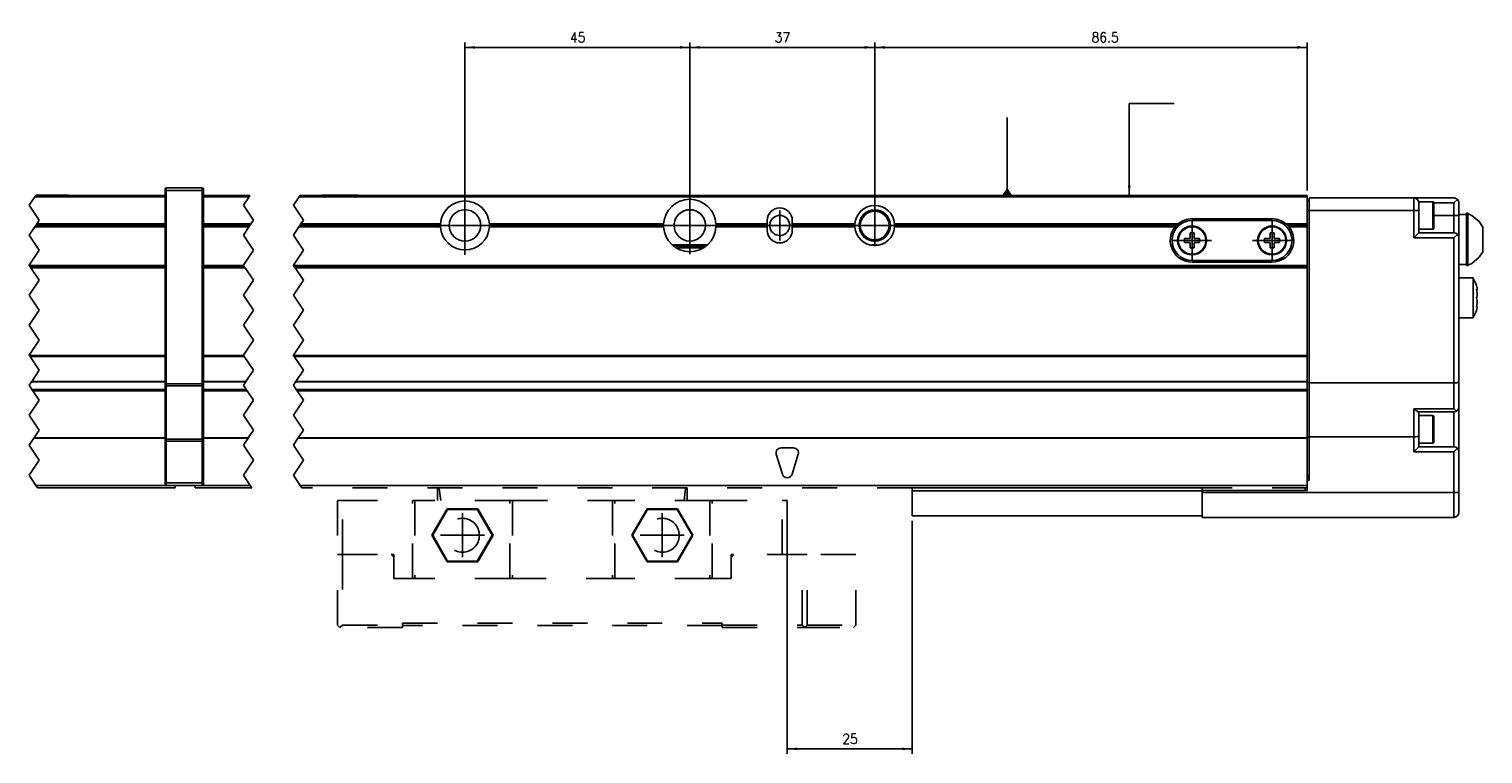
# Model space of a CAD drawing. Header units: inches. Extents: x -381 to 15045, y -418 to 176.
# Tile 11 of 34: x 124 to 415, y -197 to -52. Entities that reach past the tile are written whole.
import ezdxf

# ---------------------------------------------------------------- set-up
doc = ezdxf.new("R2010")
doc.units = ezdxf.units.IN
doc.linetypes.add('DASHED', pattern=[15, 7, -8])
doc.linetypes.add('DOT_CENTER', pattern=[14, 12, -1, 0, -1])
doc.layers.add('1', color=7, linetype='Continuous')
doc.styles.add('CONVERTER_12', font='txt.shx', dxfattribs={"width": 0.9})
doc.dimstyles.new('ME10_DIM_24', dxfattribs={"dimtxt": 2, "dimasz": 2, "dimexe": 1, "dimexo": 1, "dimgap": 1, "dimtad": 1, "dimdsep": 46, "dimtxsty": 'CONVERTER_12', "dimsah": 1, "dimcen": 0.09, "dimclrd": 2, "dimclre": 2, "dimclrt": 2, "dimadec": 0, "dimazin": 0, "dimtfac": 1, "dimtdec": 4, "dimtix": 1, "dimtmove": 0, "dimatfit": 3, "dimfxl": 1, "dimtolj": 1, "dimtzin": 0, "dimarcsym": 0})
doc.dimstyles.new('ME10_DIM_25', dxfattribs={"dimtxt": 2, "dimasz": 2, "dimexe": 1, "dimexo": 1, "dimgap": 1, "dimtad": 1, "dimdsep": 46, "dimtxsty": 'CONVERTER_12', "dimsah": 1, "dimcen": 0.09, "dimclrd": 2, "dimclre": 2, "dimclrt": 2, "dimadec": 0, "dimazin": 0, "dimtfac": 1, "dimtdec": 4, "dimtix": 1, "dimtmove": 0, "dimatfit": 3, "dimfxl": 1, "dimtolj": 1, "dimtzin": 0, "dimarcsym": 0})
doc.dimstyles.new('ME10_DIM_26', dxfattribs={"dimtxt": 2, "dimasz": 2, "dimexe": 1, "dimexo": 1, "dimgap": 1, "dimtad": 1, "dimdsep": 46, "dimtxsty": 'CONVERTER_12', "dimsah": 1, "dimcen": 0.09, "dimclrd": 2, "dimclre": 2, "dimclrt": 2, "dimadec": 0, "dimazin": 0, "dimtfac": 1, "dimtdec": 4, "dimtix": 1, "dimtmove": 0, "dimatfit": 3, "dimfxl": 1, "dimtolj": 1, "dimtzin": 0, "dimarcsym": 0})
doc.dimstyles.new('ME10_DIM_44', dxfattribs={"dimtxt": 2, "dimasz": 2, "dimexe": 1, "dimexo": 1, "dimgap": 1, "dimtad": 1, "dimdsep": 46, "dimtxsty": 'CONVERTER_12', "dimsah": 1, "dimcen": 0.09, "dimclrd": 2, "dimclre": 2, "dimclrt": 2, "dimadec": 0, "dimazin": 0, "dimtfac": 1, "dimtdec": 4, "dimtix": 1, "dimtmove": 0, "dimatfit": 3, "dimfxl": 1, "dimtolj": 1, "dimtzin": 0, "dimarcsym": 0})
doc.dimstyles.get("Standard").update_dxf_attribs({"dimtxt": 0.18, "dimasz": 0.18, "dimexe": 0.18, "dimexo": 0.0625, "dimgap": 0.09, "dimtad": 0, "dimtih": 1, "dimtoh": 1, "dimdec": 4, "dimzin": 0, "dimdsep": 46, "dimtxsty": 'Standard', "dimcen": 0.09, "dimadec": 0, "dimazin": 0, "dimtfac": 1, "dimtdec": 4, "dimtofl": 0, "dimtmove": 0, "dimatfit": 3, "dimfxl": 1, "dimtolj": 1, "dimtzin": 0, "dimarcsym": 0})

# ---------------------------------------------------------------- blocks, each defined once
blk = doc.blocks.new('CABEZA_2__10', base_point=(185.96, -171.97))
at = {"color": 2, "linetype": 'DASHED'}
for p, q in [((205.96, -144.67), (205.96, -144.03)), ((205.96, -146.53), (205.96, -144.67)), ((205.99, -144.03), (205.97, -144.03)), ((206.14, -144.04), (205.99, -144.03)), ((206.16, -144.03), (206.14, -144.04)), ((206.21, -144.03), (206.16, -144.03)), ((206.37, -144.67), (206.29, -144.03)), ((206.61, -146.53), (206.37, -144.67)), ((255.32, -146.53), (255.56, -144.67)), ((255.56, -144.67), (255.64, -144.03)), ((255.77, -144.03), (255.72, -144.03)), ((255.79, -144.04), (255.77, -144.03)), ((255.94, -144.03), (255.79, -144.04)), ((255.95, -144.03), (255.94, -144.03)), ((255.96, -144.67), (255.96, -144.03)), ((255.96, -146.53), (255.96, -144.67)), ((185.96, -146.53), (185.96, -157.37)), ((186.96, -146.53), (185.96, -146.53)), ((186.96, -146.53), (200.96, -146.53)), ((186.96, -157.37), (186.96, -146.53)), ((200.96, -162.17), (200.96, -146.53)), ((201.46, -146.53), (200.96, -146.53)), ((201.46, -146.53), (201.46, -162.17)), ((220.46, -146.53), (201.46, -146.53)), ((207.9, -148.22), (204.84, -153.52)), ((214.03, -148.22), (207.9, -148.22)), ((207.99, -148.37), (207.9, -148.22)), ((213.94, -148.37), (214.03, -148.22)), ((217.09, -153.52), (214.03, -148.22)), ((220.46, -162.17), (220.46, -146.53)), ((220.96, -146.53), (220.46, -146.53)), ((220.96, -146.53), (220.96, -162.17)), ((220.96, -146.53), (240.96, -146.53)), ((240.96, -146.53), (240.96, -162.17)), ((240.96, -146.53), (241.46, -146.53)), ((241.46, -162.17), (241.46, -146.53)), ((260.46, -146.53), (241.46, -146.53)), ((247.9, -148.22), (244.84, -153.52)), ((247.99, -148.37), (247.9, -148.22)), ((254.03, -148.22), (247.9, -148.22)), ((253.94, -148.37), (254.03, -148.22)), ((257.09, -153.52), (254.03, -148.22)), ((260.46, -146.53), (260.46, -162.17)), ((260.96, -146.53), (260.46, -146.53)), ((260.96, -162.17), (260.96, -146.53)), ((260.96, -146.53), (274.96, -146.53)), ((274.96, -157.37), (274.96, -146.53)), ((274.96, -146.53), (275.96, -146.53)), ((275.96, -146.53), (275.96, -157.37)), ((207.99, -148.37), (205.02, -153.52)), ((213.94, -148.37), (207.99, -148.37)), ((216.91, -153.52), (213.94, -148.37)), ((247.99, -148.37), (245.02, -153.52)), ((253.94, -148.37), (247.99, -148.37)), ((256.91, -153.52), (253.94, -148.37)), ((205.02, -153.52), (204.84, -153.52)), ((207.9, -158.83), (204.84, -153.52)), ((207.99, -158.67), (205.02, -153.52)), ((216.91, -153.52), (213.94, -158.67)), ((217.09, -153.52), (214.03, -158.83)), ((216.91, -153.52), (217.09, -153.52)), ((245.02, -153.52), (244.84, -153.52)), ((244.84, -153.52), (247.9, -158.83)), ((245.02, -153.52), (247.99, -158.67)), ((253.94, -158.67), (256.91, -153.52)), ((254.03, -158.83), (257.09, -153.52)), ((256.91, -153.52), (257.09, -153.52)), ((185.96, -171.47), (185.96, -157.37)), ((185.96, -157.37), (186.96, -157.37)), ((186.96, -157.37), (186.96, -171.47)), ((186.96, -157.37), (196.71, -157.37)), ((197.21, -157.87), (196.71, -157.37)), ((197.21, -157.37), (196.71, -157.37)), ((197.21, -162.17), (197.21, -157.37)), ((197.21, -157.87), (197.21, -162.17)), ((207.9, -158.83), (207.99, -158.67)), ((214.03, -158.83), (207.9, -158.83)), ((213.94, -158.67), (207.99, -158.67)), ((214.03, -158.83), (213.94, -158.67)), ((247.99, -158.67), (247.9, -158.83)), ((247.9, -158.83), (254.03, -158.83)), ((247.99, -158.67), (253.94, -158.67)), ((253.94, -158.67), (254.03, -158.83)), ((265.21, -157.37), (264.71, -157.87)), ((265.21, -157.37), (264.71, -157.37)), ((264.71, -157.37), (264.71, -157.87)), ((264.71, -157.87), (264.71, -162.17)), ((278.96, -157.37), (265.21, -157.37)), ((278.96, -171.47), (278.96, -157.37)), ((278.96, -157.37), (279.96, -157.37)), ((279.96, -171.47), (279.96, -157.37)), ((289.71, -157.37), (279.96, -157.37)), ((289.71, -171.47), (289.71, -157.37)), ((197.21, -162.17), (201.21, -162.17)), ((201.46, -162.17), (201.21, -162.17)), ((220.46, -162.17), (201.46, -162.17)), ((220.71, -162.17), (220.46, -162.17)), ((220.71, -162.17), (241.21, -162.17)), ((241.46, -162.17), (241.21, -162.17)), ((260.46, -162.17), (241.46, -162.17)), ((260.71, -162.17), (260.46, -162.17)), ((260.71, -162.17), (264.71, -162.17)), ((185.96, -171.47), (186.46, -171.97)), ((186.46, -171.97), (186.96, -171.47)), ((186.96, -171.47), (198.96, -171.47)), ((198.96, -171.47), (198.96, -171.07)), ((198.96, -171.07), (262.96, -171.07)), ((198.96, -171.97), (198.96, -171.47)), ((262.96, -171.57), (198.96, -171.57)), ((262.96, -171.07), (262.96, -171.47)), ((262.96, -171.47), (278.96, -171.47)), ((262.96, -171.47), (262.96, -171.97)), ((278.96, -171.47), (279.46, -171.97)), ((279.96, -171.47), (279.46, -171.97)), ((279.96, -171.47), (289.71, -171.47)), ((289.71, -171.47), (289.21, -171.97)), ((198.96, -171.97), (186.46, -171.97)), ((262.96, -171.97), (279.46, -171.97)), ((279.46, -171.97), (289.21, -171.97))]:
    blk.add_line(p, q, dxfattribs=at)
for centre in [(210.96, -153.52), (250.96, -153.52)]:
    blk.add_circle(centre, 3.4, dxfattribs=at)
at = {"layer": '1', "color": 2, "linetype": 'DOT_CENTER'}
for p, q in [((210.96, -149.12), (210.96, -157.92)), ((250.96, -149.12), (250.96, -157.92)), ((215.36, -153.52), (206.56, -153.52)), ((255.36, -153.52), (246.56, -153.52))]:
    blk.add_line(p, q, dxfattribs=at)
blk = doc.blocks.new('Modulos_intermedio__FL-14__4_2_2_2__12', base_point=(124.25, -144.03))
at = {"color": 7, "linetype": 'Continuous'}
for p, q in [((151.46, -84.28), (151.47, -84.21)), ((151.46, -84.28), (151.46, -84.53)), ((151.47, -84.21), (151.48, -84.18)), ((151.48, -84.18), (151.5, -84.14)), ((151.5, -84.14), (151.54, -84.1)), ((151.54, -84.1), (151.58, -84.07)), ((151.58, -84.07), (151.62, -84.04)), ((151.62, -84.04), (151.64, -84.04)), ((151.64, -84.04), (151.71, -84.03)), ((151.71, -84.03), (158.91, -84.03)), ((151.71, -84.03), (151.71, -84.53)), ((158.91, -84.03), (158.91, -84.53)), ((158.98, -84.04), (158.91, -84.03)), ((159.01, -84.04), (158.98, -84.04)), ((159.05, -84.07), (159.01, -84.04)), ((159.09, -84.1), (159.05, -84.07)), ((159.12, -84.14), (159.09, -84.1)), ((159.15, -84.18), (159.12, -84.14)), ((159.15, -84.21), (159.15, -84.18)), ((159.16, -84.28), (159.15, -84.21)), ((159.16, -84.28), (159.16, -84.53)), ((125.4, -85.78), (151.46, -85.78)), ((125.57, -85.53), (151.46, -85.53)), ((125.6, -85.48), (128.46, -85.48)), ((128.46, -85.48), (132.16, -85.48)), ((132.21, -85.53), (132.16, -85.48)), ((151.46, -84.53), (151.71, -84.53)), ((151.46, -84.53), (151.46, -123.21)), ((158.91, -84.53), (151.71, -84.53)), ((151.71, -84.53), (151.71, -123.21)), ((159.16, -84.53), (158.91, -84.53)), ((158.91, -84.53), (158.91, -123.21)), ((159.16, -84.53), (159.16, -123.21)), ((151.46, -91.83), (125.37, -91.83)), ((151.46, -91.53), (125.57, -91.53)), ((151.46, -91.23), (125.77, -91.23)), ((124.27, -99.53), (151.46, -99.53)), ((124.44, -99.78), (151.46, -99.78)), ((151.46, -100.03), (124.6, -100.03)), ((124.27, -117.53), (151.46, -117.53)), ((124.44, -117.78), (151.46, -117.78)), ((124.71, -122.82), (151.46, -122.82)), ((124.77, -122.73), (151.46, -122.73)), ((124.83, -124.37), (151.46, -124.37)), ((124.94, -124.53), (151.46, -124.53)), ((125.02, -124.65), (151.46, -124.65)), ((151.46, -123.21), (151.46, -123.52)), ((151.46, -123.21), (151.71, -123.21)), ((151.46, -123.52), (151.47, -123.54)), ((151.46, -123.52), (151.46, -134.19)), ((151.47, -123.54), (151.5, -123.57)), ((151.5, -123.57), (151.54, -123.59)), ((151.54, -123.59), (151.58, -123.6)), ((151.58, -123.6), (151.62, -123.61)), ((151.62, -123.61), (151.64, -123.61)), ((151.64, -123.61), (151.71, -123.62)), ((151.71, -123.21), (151.71, -123.62)), ((151.71, -123.21), (158.91, -123.21)), ((151.71, -123.62), (151.71, -134.3)), ((151.71, -123.62), (158.91, -123.62)), ((158.91, -123.21), (158.91, -123.62)), ((159.16, -123.21), (158.91, -123.21)), ((158.98, -123.61), (158.91, -123.62)), ((158.91, -123.62), (158.91, -134.3)), ((159.01, -123.61), (158.98, -123.61)), ((159.05, -123.6), (159.01, -123.61)), ((159.09, -123.59), (159.05, -123.6)), ((159.12, -123.57), (159.09, -123.59)), ((159.15, -123.54), (159.12, -123.57)), ((159.16, -123.52), (159.15, -123.54)), ((159.16, -123.21), (159.16, -123.52)), ((159.16, -123.52), (159.16, -134.19)), ((151.46, -134.11), (125.18, -134.11)), ((151.46, -134.02), (125.24, -134.02)), ((151.46, -134.19), (151.47, -134.22)), ((151.46, -134.19), (151.46, -134.71)), ((151.46, -134.71), (151.71, -134.71)), ((151.46, -134.71), (151.46, -143.03)), ((151.47, -134.22), (151.5, -134.25)), ((151.5, -134.25), (151.54, -134.27)), ((151.54, -134.27), (151.58, -134.28)), ((151.58, -134.28), (151.62, -134.29)), ((151.62, -134.29), (151.64, -134.29)), ((151.64, -134.29), (151.71, -134.3)), ((151.71, -134.3), (151.71, -134.71)), ((158.91, -134.3), (151.71, -134.3)), ((151.71, -134.71), (151.71, -143.03)), ((158.91, -134.71), (151.71, -134.71)), ((158.98, -134.29), (158.91, -134.3)), ((158.91, -134.3), (158.91, -134.71)), ((158.91, -134.71), (158.91, -143.03)), ((159.16, -134.71), (158.91, -134.71)), ((159.01, -134.29), (158.98, -134.29)), ((159.05, -134.28), (159.01, -134.29)), ((159.09, -134.27), (159.05, -134.28)), ((159.12, -134.25), (159.09, -134.27)), ((159.15, -134.22), (159.12, -134.25)), ((159.16, -134.19), (159.15, -134.22)), ((159.16, -134.19), (159.16, -134.71)), ((159.16, -134.71), (159.16, -143.03)), ((125.6, -143.53), (151.71, -143.53)), ((125.94, -144.03), (153.46, -144.03)), ((151.46, -143.03), (151.46, -143.28)), ((151.46, -143.03), (151.71, -143.03)), ((151.46, -143.28), (151.47, -143.34)), ((151.47, -143.34), (151.48, -143.37)), ((151.48, -143.37), (151.5, -143.41)), ((151.5, -143.41), (151.54, -143.45)), ((151.54, -143.45), (151.58, -143.49)), ((151.58, -143.49), (151.62, -143.51)), ((151.62, -143.51), (151.64, -143.52)), ((151.64, -143.52), (151.71, -143.53)), ((151.71, -143.03), (151.71, -143.53)), ((151.71, -143.03), (158.91, -143.03)), ((151.71, -143.53), (158.91, -143.53)), ((153.46, -143.53), (153.46, -144.03)), ((159.16, -143.03), (158.91, -143.03)), ((158.91, -143.03), (158.91, -143.53)), ((158.98, -143.52), (158.91, -143.53)), ((159.01, -143.51), (158.98, -143.52)), ((159.05, -143.49), (159.01, -143.51)), ((159.09, -143.45), (159.05, -143.49)), ((159.12, -143.41), (159.09, -143.45)), ((159.15, -143.37), (159.12, -143.41)), ((159.16, -143.28), (159.15, -143.34)), ((159.15, -143.34), (159.15, -143.37)), ((159.16, -143.03), (159.16, -143.28))]:
    blk.add_line(p, q, dxfattribs=at)
at = {"color": 2, "linetype": 'DOT_CENTER'}
for p, q in [((125.4, -85.78), (124.25, -87.5)), ((125.57, -85.53), (125.4, -85.78)), ((125.57, -85.53), (125.6, -85.48)), ((124.25, -87.5), (126.25, -90.5)), ((125.37, -91.83), (124.25, -93.5)), ((125.37, -91.83), (125.57, -91.53)), ((125.57, -91.53), (125.77, -91.23)), ((126.25, -90.5), (125.77, -91.23)), ((124.25, -93.5), (126.25, -96.5)), ((126.25, -96.5), (124.25, -99.5)), ((124.25, -99.5), (124.27, -99.53)), ((124.27, -99.53), (124.44, -99.78)), ((124.6, -100.03), (124.44, -99.78)), ((124.6, -100.03), (126.25, -102.5)), ((126.25, -102.5), (124.25, -105.5)), ((124.25, -105.5), (126.25, -108.5)), ((126.25, -108.5), (124.25, -111.5)), ((124.25, -111.5), (126.25, -114.5)), ((126.25, -114.5), (124.25, -117.5)), ((124.25, -117.5), (124.27, -117.53)), ((124.27, -117.53), (124.44, -117.78)), ((124.44, -117.78), (126.25, -120.5)), ((126.25, -120.5), (124.77, -122.73)), ((124.71, -122.82), (124.25, -123.5)), ((124.25, -123.5), (124.83, -124.37)), ((124.77, -122.73), (124.71, -122.82)), ((124.83, -124.37), (124.94, -124.53)), ((124.96, -124.56), (124.94, -124.53)), ((125.02, -124.65), (124.96, -124.56)), ((125.02, -124.65), (126.25, -126.5)), ((126.25, -126.5), (124.25, -129.5)), ((124.25, -129.5), (126.25, -132.5)), ((126.25, -132.5), (125.24, -134.02)), ((125.18, -134.11), (124.25, -135.5)), ((124.25, -135.5), (126.25, -138.5)), ((125.18, -134.11), (125.24, -134.02)), ((126.25, -138.5), (124.25, -141.5)), ((124.25, -141.5), (125.6, -143.53)), ((125.6, -143.53), (125.94, -144.03))]:
    blk.add_line(p, q, dxfattribs=at)
blk = doc.blocks.new('Modulo_der__14-ET___13', base_point=(157.46, -149.93))
at = {"color": 7, "linetype": 'Continuous'}
for p, q in [((159.16, -85.53), (168.45, -85.53)), ((159.16, -85.78), (168.29, -85.78)), ((178.29, -85.78), (379.96, -85.78)), ((178.45, -85.53), (379.96, -85.53)), ((182.71, -85.53), (182.76, -85.48)), ((182.76, -85.48), (190.16, -85.48)), ((190.21, -85.53), (190.16, -85.48)), ((379.96, -85.53), (379.96, -85.78)), ((379.96, -91.23), (379.96, -85.78)), ((379.96, -86.53), (380.36, -86.53)), ((380.36, -88.53), (380.36, -86.03)), ((380.36, -86.03), (401.36, -86.03)), ((401.36, -88.53), (401.36, -86.03)), ((401.36, -86.03), (409.36, -86.03)), ((402.36, -86.78), (405.16, -86.78)), ((402.36, -86.78), (402.36, -87.03)), ((402.36, -88.53), (402.36, -87.03)), ((405.16, -86.78), (405.23, -86.79)), ((405.16, -86.78), (405.16, -88.48)), ((405.23, -86.79), (405.34, -86.88)), ((405.34, -86.88), (405.36, -87.17)), ((405.35, -87.03), (409.36, -87.03)), ((405.36, -87.17), (405.36, -92.08)), ((409.57, -86.05), (409.36, -86.03)), ((409.36, -87.03), (410.07, -86.32)), ((409.36, -87.03), (409.36, -89.53)), ((409.75, -86.1), (409.57, -86.05)), ((409.77, -86.11), (409.75, -86.1)), ((409.95, -86.22), (409.77, -86.11)), ((410.07, -86.32), (409.95, -86.22)), ((410.07, -86.32), (410.11, -86.36)), ((410.11, -86.36), (410.23, -86.53)), ((410.23, -86.53), (410.29, -86.65)), ((410.29, -86.65), (410.31, -86.72)), ((410.31, -86.72), (410.36, -86.92)), ((410.36, -86.92), (410.36, -87.03)), ((410.36, -87.03), (410.36, -89.53)), ((208.74, -89.95), (208.73, -89.96)), ((214.19, -89.96), (214.19, -89.95)), ((356.96, -90.18), (372.96, -90.18)), ((379.96, -88.53), (380.36, -88.53)), ((380.36, -88.53), (401.36, -88.53)), ((380.36, -123.03), (380.36, -88.53)), ((401.36, -94.03), (401.36, -88.53)), ((402.36, -88.53), (401.36, -88.53)), ((402.36, -93.03), (402.36, -88.53)), ((405.16, -88.48), (405.16, -92.28)), ((405.36, -89.53), (409.36, -89.53)), ((409.36, -89.53), (409.36, -93.03)), ((409.36, -89.53), (410.36, -89.53)), ((411.86, -89.32), (410.36, -89.32)), ((410.36, -89.53), (410.36, -94.03)), ((411.86, -89.07), (412.11, -89.07)), ((411.86, -96.12), (411.86, -89.07)), ((412.11, -89.07), (412.11, -89.15)), ((412.11, -96.12), (412.11, -89.07)), ((412.11, -89.15), (412.95, -89.54)), ((412.95, -89.54), (414.44, -90.77)), ((168.65, -91.23), (159.16, -91.23)), ((168.45, -91.53), (159.16, -91.53)), ((168.25, -91.83), (159.16, -91.83)), ((178.25, -91.83), (206.57, -91.83)), ((206.56, -91.53), (178.45, -91.53)), ((178.65, -91.23), (206.57, -91.23)), ((206.56, -91.53), (206.57, -91.23)), ((206.57, -91.83), (206.56, -91.53)), ((251.22, -91.23), (216.35, -91.23)), ((216.35, -91.23), (216.36, -91.53)), ((216.36, -91.53), (216.35, -91.83)), ((216.35, -91.83), (251.22, -91.83)), ((251.21, -91.53), (216.36, -91.53)), ((251.21, -91.53), (251.22, -91.23)), ((251.22, -91.83), (251.21, -91.53)), ((271.96, -91.23), (261.71, -91.23)), ((261.71, -91.23), (261.71, -91.53)), ((261.71, -91.53), (261.71, -91.83)), ((271.96, -91.53), (261.71, -91.53)), ((261.71, -91.83), (271.96, -91.83)), ((271.96, -91.23), (271.96, -90.53)), ((271.96, -91.53), (271.96, -91.23)), ((271.96, -91.83), (271.96, -91.53)), ((271.96, -92.53), (271.96, -91.83)), ((276.96, -90.53), (276.96, -91.23)), ((276.96, -91.23), (276.96, -91.53)), ((289.47, -91.23), (276.96, -91.23)), ((276.96, -91.53), (276.96, -91.83)), ((289.46, -91.53), (276.96, -91.53)), ((276.96, -91.83), (276.96, -92.53)), ((276.96, -91.83), (289.47, -91.83)), ((289.46, -91.53), (289.47, -91.23)), ((289.47, -91.83), (289.46, -91.53)), ((297.45, -91.23), (297.46, -91.53)), ((297.45, -91.23), (354.13, -91.23)), ((297.45, -91.28), (297.45, -91.77)), ((297.46, -91.53), (297.45, -91.83)), ((297.45, -91.83), (353.55, -91.83)), ((297.46, -91.53), (353.82, -91.53)), ((353.55, -91.83), (353.63, -91.73)), ((353.63, -91.73), (353.82, -91.53)), ((353.82, -91.53), (354.13, -91.23)), ((354.26, -91.23), (354.13, -91.23)), ((354.13, -91.23), (354.33, -91.23)), ((354.13, -91.23), (354.18, -91.23)), ((354.18, -91.23), (354.84, -91.23)), ((356.56, -93.03), (356.56, -94.13)), ((357.36, -93.03), (356.56, -93.03)), ((356.96, -90.53), (372.96, -90.53)), ((357.36, -94.13), (357.36, -93.03)), ((372.56, -93.03), (372.56, -94.13)), ((373.36, -93.03), (372.56, -93.03)), ((373.36, -94.13), (373.36, -93.03)), ((375.8, -91.23), (379.96, -91.23)), ((375.8, -91.23), (376.11, -91.53)), ((376.11, -91.53), (376.3, -91.73)), ((376.11, -91.53), (379.96, -91.53)), ((376.3, -91.73), (376.37, -91.83)), ((376.37, -91.83), (379.96, -91.83)), ((379.96, -91.53), (379.96, -91.23)), ((379.96, -91.83), (379.96, -91.53)), ((379.96, -99.53), (379.96, -91.83)), ((402.36, -93.03), (401.36, -94.03)), ((405.16, -92.28), (402.36, -92.28)), ((409.36, -93.03), (402.36, -93.03)), ((405.16, -92.28), (405.23, -92.27)), ((405.23, -92.27), (405.34, -92.18)), ((405.34, -92.18), (405.36, -92.08)), ((409.36, -93.03), (409.75, -93.1)), ((414.44, -90.77), (415.16, -91.86)), ((415.16, -94.32), (415.16, -91.86)), ((214.19, -93.1), (214.19, -93.09)), ((252.99, -95.43), (259.94, -95.43)), ((259.94, -95.43), (252.99, -95.43)), ((253.4, -95.73), (259.53, -95.73)), ((294.03, -95.43), (292.9, -95.43)), ((294.01, -95.43), (292.92, -95.43)), ((356.56, -94.13), (355.46, -94.13)), ((355.46, -94.13), (355.46, -94.93)), ((355.46, -94.93), (356.56, -94.93)), ((356.56, -94.93), (356.56, -96.03)), ((358.46, -94.13), (357.36, -94.13)), ((357.36, -96.03), (357.36, -94.93)), ((357.36, -94.93), (358.46, -94.93)), ((358.46, -94.93), (358.46, -94.13)), ((371.46, -94.13), (371.46, -94.93)), ((372.56, -94.13), (371.46, -94.13)), ((371.46, -94.93), (372.56, -94.93)), ((372.56, -94.93), (372.56, -96.03)), ((374.46, -94.13), (373.36, -94.13)), ((373.36, -96.03), (373.36, -94.93)), ((373.36, -94.93), (374.46, -94.93)), ((374.46, -94.93), (374.46, -94.13)), ((409.36, -94.03), (401.36, -94.03)), ((410.07, -93.32), (409.36, -94.03)), ((409.36, -123.03), (409.36, -94.03)), ((409.75, -93.1), (410.07, -93.32)), ((410.07, -93.32), (410.11, -93.36)), ((410.11, -93.36), (410.23, -93.53)), ((410.23, -93.53), (410.29, -93.65)), ((410.29, -93.65), (410.31, -93.72)), ((410.31, -93.72), (410.36, -93.92)), ((410.36, -93.92), (410.36, -94.03)), ((410.36, -122.84), (410.36, -94.03)), ((415.16, -96.79), (415.16, -94.32)), ((253.88, -96), (259.05, -96)), ((356.56, -96.03), (357.36, -96.03)), ((372.96, -98.53), (356.96, -98.53)), ((372.96, -98.88), (356.96, -98.88)), ((372.56, -96.03), (373.36, -96.03)), ((411.86, -99.57), (411.86, -96.12)), ((412.11, -99.49), (412.11, -96.12)), ((414.44, -97.87), (412.95, -99.11)), ((415.16, -96.79), (414.44, -97.87)), ((159.16, -99.53), (167.15, -99.53)), ((159.16, -99.78), (167.32, -99.78)), ((167.49, -100.03), (159.16, -100.03)), ((177.15, -99.53), (379.96, -99.53)), ((177.32, -99.78), (379.96, -99.78)), ((379.96, -100.03), (177.49, -100.03)), ((379.96, -99.53), (379.96, -99.78)), ((379.96, -99.78), (379.96, -100.03)), ((379.96, -100.03), (379.96, -117.53)), ((411.86, -99.32), (410.36, -99.32)), ((411.86, -99.57), (412.11, -99.57)), ((412.95, -99.11), (412.11, -99.49)), ((412.11, -99.57), (412.11, -99.49)), ((413.19, -102.03), (410.36, -102.03)), ((413.19, -102.09), (413.19, -102.03)), ((413.19, -102.03), (413.19, -102.09)), ((413.78, -103.33), (413.19, -102.09)), ((413.19, -102.09), (413.19, -104.66)), ((413.19, -104.66), (413.19, -110.03)), ((413.86, -103.53), (413.78, -103.33)), ((413.96, -103.84), (413.86, -103.53)), ((413.95, -104.59), (413.86, -104.26)), ((413.86, -104.26), (413.96, -104.33)), ((413.88, -104.33), (413.97, -104.33)), ((413.88, -104.33), (413.95, -104.59)), ((413.96, -104.64), (413.95, -104.59)), ((413.95, -104.59), (413.96, -104.64)), ((413.97, -103.89), (413.96, -103.84)), ((413.96, -104.33), (413.97, -104.33)), ((413.97, -104.7), (413.96, -104.64)), ((413.96, -104.64), (413.97, -104.7)), ((413.99, -103.96), (413.97, -103.89)), ((413.97, -104.33), (414.02, -104.21)), ((414.01, -105.03), (413.97, -104.7)), ((413.97, -104.7), (414.01, -105.03)), ((414.01, -104.09), (413.99, -103.96)), ((414.02, -104.21), (414.01, -104.09)), ((413.86, -106.03), (413.96, -105.81)), ((413.96, -105.81), (413.86, -106.03)), ((413.96, -106.25), (413.86, -106.03)), ((413.86, -106.03), (413.96, -106.25)), ((413.86, -107.8), (413.95, -107.47)), ((413.95, -107.47), (413.88, -107.73)), ((413.95, -107.47), (413.96, -107.42)), ((413.96, -107.42), (413.95, -107.47)), ((413.96, -105.81), (413.97, -105.76)), ((413.97, -105.76), (413.96, -105.81)), ((413.97, -106.29), (413.96, -106.25)), ((413.96, -106.25), (413.97, -106.29)), ((413.96, -107.42), (413.97, -107.35)), ((413.97, -107.35), (413.96, -107.42)), ((413.97, -105.76), (414.01, -105.51)), ((414.01, -105.51), (413.97, -105.76)), ((414.01, -106.55), (413.97, -106.29)), ((413.97, -106.29), (414.01, -106.55)), ((413.97, -107.35), (414.01, -107.03)), ((414.01, -107.03), (413.97, -107.35)), ((414.02, -105.28), (414.01, -105.03)), ((414.01, -105.03), (414.02, -105.28)), ((414.01, -105.51), (414.02, -105.36)), ((414.02, -105.36), (414.01, -105.51)), ((414.02, -106.7), (414.01, -106.55)), ((414.01, -106.55), (414.02, -106.7)), ((414.01, -107.03), (414.02, -106.78)), ((414.02, -106.78), (414.01, -107.03)), ((414.02, -105.36), (414.02, -105.28)), ((414.02, -105.28), (414.02, -105.36)), ((414.02, -106.78), (414.02, -106.7)), ((414.02, -106.7), (414.02, -106.78)), ((413.19, -110.03), (410.36, -110.03)), ((413.78, -108.72), (413.19, -109.97)), ((413.86, -108.53), (413.78, -108.72)), ((413.96, -107.73), (413.86, -107.8)), ((413.86, -108.53), (413.96, -108.22)), ((413.88, -107.73), (413.97, -107.73)), ((413.97, -107.73), (413.96, -107.73)), ((413.96, -108.22), (413.97, -108.17)), ((414.02, -107.84), (413.97, -107.73)), ((413.97, -108.17), (413.99, -108.09)), ((413.99, -108.09), (414.01, -107.96)), ((414.01, -107.96), (414.02, -107.84)), ((159.16, -117.53), (167.15, -117.53)), ((159.16, -117.78), (167.32, -117.78)), ((177.15, -117.53), (379.96, -117.53)), ((177.32, -117.78), (379.96, -117.78)), ((379.96, -117.53), (379.96, -117.78)), ((379.96, -117.78), (379.96, -122.73)), ((159.16, -122.73), (167.65, -122.73)), ((159.16, -122.82), (167.59, -122.82)), ((159.16, -124.37), (167.72, -124.37)), ((159.16, -124.53), (167.82, -124.53)), ((159.16, -124.65), (167.9, -124.65)), ((177.59, -122.82), (379.96, -122.82)), ((177.65, -122.73), (379.96, -122.73)), ((177.72, -124.37), (379.96, -124.37)), ((379.96, -124.53), (177.83, -124.54)), ((177.9, -124.65), (379.96, -124.65)), ((379.96, -122.73), (379.96, -122.82)), ((379.96, -122.82), (379.96, -124.37)), ((379.96, -122.93), (380.36, -122.93)), ((379.96, -124.37), (379.96, -124.53)), ((379.96, -124.65), (379.96, -124.53)), ((379.96, -124.65), (379.96, -134.02)), ((380.36, -123.03), (409.36, -123.03)), ((380.36, -123.03), (380.36, -133.83)), ((409.57, -123.02), (409.36, -123.03)), ((409.36, -128.19), (409.36, -123.03)), ((409.75, -123.01), (409.57, -123.02)), ((409.77, -123.01), (409.75, -123.01)), ((409.95, -122.99), (409.77, -123.01)), ((410.07, -122.97), (409.95, -122.99)), ((410.11, -122.97), (410.07, -122.97)), ((410.23, -122.93), (410.11, -122.97)), ((410.29, -122.91), (410.23, -122.93)), ((410.31, -122.9), (410.29, -122.91)), ((410.36, -122.86), (410.31, -122.9)), ((410.36, -127.83), (410.36, -122.84)), ((410.36, -122.84), (410.36, -122.86)), ((410.29, -128.21), (410.36, -127.83)), ((410.36, -127.84), (410.35, -128)), ((410.36, -127.84), (410.36, -136.83)), ((401.36, -133.83), (401.36, -128.19)), ((401.36, -128.19), (401.39, -128.21)), ((409.36, -128.19), (401.36, -128.19)), ((401.39, -128.21), (401.75, -128.52)), ((401.75, -128.52), (401.77, -128.53)), ((401.77, -128.53), (402.07, -128.74)), ((402.07, -128.74), (402.09, -128.75)), ((402.09, -128.75), (402.3, -128.83)), ((409.36, -128.83), (402.3, -128.83)), ((402.36, -133.64), (402.36, -128.83)), ((405.16, -129.58), (402.36, -129.58)), ((405.23, -129.59), (405.16, -129.58)), ((405.16, -129.58), (405.16, -135.08)), ((405.34, -129.68), (405.23, -129.59)), ((405.36, -129.97), (405.34, -129.68)), ((405.36, -129.97), (405.36, -134.88)), ((409.36, -128.19), (409.39, -128.21)), ((409.75, -128.75), (409.36, -128.83)), ((409.36, -128.83), (409.36, -135.83)), ((409.39, -128.21), (409.75, -128.52)), ((409.75, -128.52), (409.77, -128.53)), ((409.93, -128.65), (409.75, -128.75)), ((409.77, -128.53), (409.93, -128.65)), ((409.93, -128.65), (410.07, -128.53)), ((410.07, -128.53), (410.29, -128.21)), ((380.36, -133.73), (379.96, -133.73)), ((401.75, -133.81), (401.36, -133.83)), ((402.07, -133.77), (401.75, -133.81)), ((402.29, -133.71), (402.07, -133.77)), ((402.36, -133.64), (402.29, -133.71)), ((402.36, -135.83), (402.36, -133.64)), ((168.12, -134.02), (159.16, -134.02)), ((168.06, -134.11), (159.16, -134.11)), ((379.96, -134.11), (178.06, -134.11)), ((379.96, -134.02), (178.12, -134.02)), ((274.71, -136.03), (277.21, -136.03)), ((379.96, -134.02), (379.96, -134.11)), ((379.96, -134.11), (379.96, -142.53)), ((401.36, -133.83), (380.36, -133.83)), ((380.36, -133.83), (380.36, -142.53)), ((401.36, -136.83), (401.36, -133.83)), ((402.36, -135.83), (401.36, -136.83)), ((405.16, -135.08), (402.36, -135.08)), ((402.36, -135.83), (409.36, -135.83)), ((405.16, -135.08), (405.23, -135.07)), ((405.23, -135.07), (405.34, -134.98)), ((405.34, -134.98), (405.36, -134.88)), ((409.75, -135.9), (409.36, -135.83)), ((409.36, -136.83), (410.07, -136.12)), ((410.07, -136.12), (409.75, -135.9)), ((410.29, -136.45), (410.07, -136.12)), ((410.36, -136.83), (410.29, -136.45)), ((275.01, -141.32), (273.76, -137.32)), ((278.17, -137.32), (276.92, -141.32)), ((401.36, -136.83), (409.36, -136.83)), ((409.36, -136.83), (409.36, -144.93)), ((410.36, -136.83), (410.36, -144.93)), ((380.36, -141.53), (379.96, -141.53)), ((380.36, -142.03), (379.96, -142.03)), ((380.36, -142.53), (379.96, -142.53)), ((379.96, -142.53), (379.96, -144.53)), ((157.46, -143.53), (157.46, -144.03)), ((157.46, -144.03), (168.82, -144.03)), ((158.91, -143.53), (168.49, -143.53)), ((178.49, -143.53), (379.96, -143.53)), ((300.96, -144.63), (300.96, -144.03)), ((300.96, -144.03), (358.96, -144.03)), ((300.96, -144.63), (300.96, -149.63)), ((358.96, -144.63), (300.96, -144.63)), ((358.96, -144.03), (358.96, -144.53)), ((358.96, -144.93), (358.96, -144.53)), ((358.96, -144.53), (379.96, -144.53)), ((358.96, -144.93), (358.96, -149.93)), ((409.36, -144.93), (358.96, -144.93)), ((379.56, -144.03), (379.56, -144.53)), ((409.36, -144.93), (410.36, -144.93)), ((409.36, -144.93), (409.36, -149.93)), ((410.36, -144.93), (410.36, -148.93)), ((300.96, -149.63), (358.96, -149.63)), ((409.36, -149.93), (358.96, -149.93))]:
    blk.add_line(p, q, dxfattribs=at)
at = {"color": 2, "linetype": 'DOT_CENTER'}
for p, q in [((167.14, -87.5), (168.29, -85.78)), ((168.29, -85.78), (168.45, -85.53)), ((178.29, -85.78), (177.14, -87.5)), ((178.45, -85.53), (178.29, -85.78)), ((169.14, -90.5), (167.14, -87.5)), ((177.14, -87.5), (179.14, -90.5)), ((167.14, -93.5), (168.25, -91.83)), ((168.25, -91.83), (168.45, -91.53)), ((168.45, -91.53), (168.65, -91.23)), ((168.65, -91.23), (169.14, -90.5)), ((178.25, -91.83), (177.14, -93.5)), ((178.45, -91.53), (178.25, -91.83)), ((178.65, -91.23), (178.45, -91.53)), ((179.14, -90.5), (178.65, -91.23)), ((169.14, -96.5), (167.14, -93.5)), ((177.14, -93.5), (179.14, -96.5)), ((167.14, -99.5), (169.14, -96.5)), ((179.14, -96.5), (177.14, -99.5)), ((167.15, -99.53), (167.14, -99.5)), ((167.32, -99.78), (167.15, -99.53)), ((167.32, -99.78), (167.49, -100.03)), ((169.14, -102.5), (167.49, -100.03)), ((177.14, -99.5), (177.15, -99.53)), ((177.15, -99.53), (177.32, -99.78)), ((177.49, -100.03), (177.32, -99.78)), ((177.49, -100.03), (179.14, -102.5)), ((167.14, -105.5), (169.14, -102.5)), ((179.14, -102.5), (177.14, -105.5)), ((169.14, -108.5), (167.14, -105.5)), ((177.14, -105.5), (179.14, -108.5)), ((167.14, -111.5), (169.14, -108.5)), ((179.14, -108.5), (177.14, -111.5)), ((169.14, -114.5), (167.14, -111.5)), ((177.14, -111.5), (179.14, -114.5)), ((167.14, -117.5), (169.14, -114.5)), ((179.14, -114.5), (177.14, -117.5)), ((167.15, -117.53), (167.14, -117.5)), ((167.32, -117.78), (167.15, -117.53)), ((169.14, -120.5), (167.32, -117.78)), ((177.14, -117.5), (177.15, -117.53)), ((177.15, -117.53), (177.32, -117.78)), ((177.32, -117.78), (179.14, -120.5)), ((167.65, -122.73), (169.14, -120.5)), ((179.14, -120.5), (177.65, -122.73)), ((167.14, -123.5), (167.59, -122.82)), ((167.72, -124.37), (167.14, -123.5)), ((167.59, -122.82), (167.65, -122.73)), ((167.82, -124.53), (167.72, -124.37)), ((167.81, -124.51), (167.82, -124.53)), ((167.82, -124.53), (167.9, -124.65)), ((169.14, -126.5), (167.9, -124.65)), ((177.59, -122.82), (177.14, -123.5)), ((177.14, -123.5), (177.72, -124.37)), ((177.65, -122.73), (177.59, -122.82)), ((177.72, -124.37), (177.83, -124.54)), ((177.9, -124.65), (177.83, -124.54)), ((177.9, -124.65), (179.14, -126.5)), ((167.14, -129.5), (169.14, -126.5)), ((179.14, -126.5), (177.14, -129.5)), ((169.14, -132.5), (167.14, -129.5)), ((177.14, -129.5), (179.14, -132.5)), ((168.12, -134.02), (169.14, -132.5)), ((179.14, -132.5), (178.12, -134.02)), ((167.14, -135.5), (168.06, -134.11)), ((169.14, -138.5), (167.14, -135.5)), ((168.12, -134.02), (168.06, -134.11)), ((178.06, -134.11), (177.14, -135.5)), ((177.14, -135.5), (179.14, -138.5)), ((178.06, -134.11), (178.12, -134.02)), ((167.14, -141.5), (169.14, -138.5)), ((179.14, -138.5), (177.14, -141.5)), ((168.49, -143.53), (167.14, -141.5)), ((177.14, -141.5), (178.49, -143.53)), ((168.82, -144.03), (168.49, -143.53))]:
    blk.add_line(p, q, dxfattribs=at)
at = {"color": 2, "linetype": 'DASHED'}
for p, q in [((178.49, -143.53), (178.82, -144.03)), ((300.96, -144.03), (178.82, -144.03)), ((379.96, -144.03), (358.96, -144.03))]:
    blk.add_line(p, q, dxfattribs=at)
at = {"color": 7, "linetype": 'Continuous'}
for centre, radius in [((211.46, -91.53), 3.15), ((256.46, -91.53), 3.15), ((293.46, -91.53), 2.88), ((356.96, -94.53), 2.9), ((356.96, -94.53), 2.75), ((372.96, -94.53), 2.9), ((372.96, -94.53), 2.75)]:
    blk.add_circle(centre, radius, dxfattribs=at)
for centre, radius, start, end in [((211.46, -91.53), 4.9, 3.5101, 176.4899), ((256.46, -91.53), 5.25, 3.3191, 176.6809), ((401.36, -87.03), 1, 0, 90), ((256.46, -91.53), 3.15, 6, 174), ((274.46, -90.53), 2.5, 0, 180), ((274.46, -91.53), 2, 5.9999, 174.0001), ((274.46, -91.53), 2, 299.9805, 270), ((293.46, -91.53), 4, 4.3012, 175.6988), ((293.46, -91.53), 3.13, 90, 270), ((293.46, -91.53), 3.12, 5.9614, 174.0386), ((293.46, -91.53), 2.87, 5.9213, 174.0787), ((293.46, -91.53), 3.13, 270, 90), ((356.96, -94.53), 4.35, 90, 130.6088), ((372.96, -94.53), 4.35, 49.3912, 90), ((211.46, -91.53), 4.9, 183.5101, 356.4899), ((256.46, -91.53), 5.25, 183.2325, 356.7675), ((274.46, -92.53), 2.5, 180, 0), ((293.46, -91.53), 4, 184.3012, 355.6988), ((356.96, -94.53), 4.35, 141.5932, 270), ((356.96, -94.53), 4, 90, 270), ((372.96, -94.53), 4, 270, 90), ((372.96, -94.53), 4.35, 270, 38.4068), ((274.46, -91.53), 2, 270, 299.9805), ((274.71, -137.03), 1, 90, 197.354), ((277.21, -137.03), 1, 342.646, 90), ((275.96, -141.03), 1, 197.354, 342.646), ((409.36, -148.93), 1, 270, 0)]:
    blk.add_arc(centre, radius, start, end, dxfattribs=at)
at = {"layer": '1', "color": 2, "linetype": 'DOT_CENTER'}
for p, q in [((211.46, -85.63), (211.46, -97.43)), ((256.46, -85.28), (256.46, -97.78)), ((211.46, -87.38), (211.46, -95.68)), ((256.46, -87.38), (256.46, -95.68)), ((274.46, -88.53), (274.46, -94.53)), ((293.46, -87.4), (293.46, -95.65)), ((217.36, -91.53), (205.56, -91.53)), ((215.61, -91.53), (207.31, -91.53)), ((262.71, -91.53), (250.21, -91.53)), ((260.61, -91.53), (252.31, -91.53)), ((277.46, -91.53), (271.46, -91.53)), ((297.59, -91.53), (289.34, -91.53)), ((356.96, -90.63), (356.96, -98.43)), ((372.96, -90.63), (372.96, -98.43)), ((360.86, -94.53), (353.06, -94.53)), ((376.86, -94.53), (369.06, -94.53))]:
    blk.add_line(p, q, dxfattribs=at)
blk = doc.blocks.new('L-140__14', base_point=(-257.09, -171.97))
for name, p in [('Modulos_intermedio__FL-14__4_2_2_2__12', (124.25, -144.03)), ('Modulo_der__14-ET___13', (157.46, -149.93)), ('CABEZA_2__10', (185.96, -171.97))]:
    blk.add_blockref(name, p)
blk = doc.blocks.new('*D101')
at = {"layer": '1', "color": 2, "linetype": 'Continuous'}
for p, q in [((275.96, -147.53), (275.96, -197.27)), ((300.96, -150.63), (300.96, -197.27)), ((300.96, -196.27), (275.96, -196.27))]:
    blk.add_line(p, q, dxfattribs=at)
at = {"layer": '1', "color": 2}
for points in [[(277.96, -196), (277.96, -196.53), (275.96, -196.27)], [(298.96, -196.53), (298.96, -196), (300.96, -196.27)]]:
    blk.add_solid(points, dxfattribs=at)
at = {"layer": '1', "color": 2, "insert": (286.96, -195.27), "char_height": 2, "attachment_point": 7, "rotation": 0.0001, "line_spacing_factor": 0.60024, "style": 'CONVERTER_12'}
blk.add_mtext('25', dxfattribs=at)
blk = doc.blocks.new('*D102')
at = {"layer": '1', "color": 2, "linetype": 'Continuous'}
for p, q in [((293.46, -90.53), (293.46, -54.9)), ((379.96, -84.53), (379.96, -54.9)), ((379.96, -55.9), (293.46, -55.9))]:
    blk.add_line(p, q, dxfattribs=at)
at = {"layer": '1', "color": 2}
for points in [[(295.46, -55.64), (295.46, -56.17), (293.46, -55.9)], [(377.96, -56.17), (377.96, -55.64), (379.96, -55.9)]]:
    blk.add_solid(points, dxfattribs=at)
at = {"layer": '1', "color": 2, "insert": (336.87, -54.9), "char_height": 2, "attachment_point": 7, "rotation": 0.0001, "line_spacing_factor": 0.60024, "style": 'CONVERTER_12'}
blk.add_mtext('86.5', dxfattribs=at)
blk = doc.blocks.new('*D103')
at = {"layer": '1', "color": 2, "linetype": 'Continuous'}
for p, q in [((256.46, -90.53), (256.46, -54.9)), ((293.46, -90.53), (293.46, -54.9)), ((293.46, -55.9), (256.46, -55.9))]:
    blk.add_line(p, q, dxfattribs=at)
at = {"layer": '1', "color": 2}
for points in [[(258.46, -55.64), (258.46, -56.17), (256.46, -55.9)], [(291.46, -56.17), (291.46, -55.64), (293.46, -55.9)]]:
    blk.add_solid(points, dxfattribs=at)
at = {"layer": '1', "color": 2, "insert": (273.46, -54.9), "char_height": 2, "attachment_point": 7, "rotation": 0.0001, "line_spacing_factor": 0.60024, "style": 'CONVERTER_12'}
blk.add_mtext('37', dxfattribs=at)
blk = doc.blocks.new('*D122')
at = {"layer": '1', "color": 2, "linetype": 'Continuous'}
for p, q in [((211.46, -90.53), (211.47, -54.9)), ((256.46, -90.53), (256.47, -54.91)), ((211.47, -55.9), (256.47, -55.91))]:
    blk.add_line(p, q, dxfattribs=at)
at = {"layer": '1', "color": 2}
for points in [[(213.47, -55.64), (213.47, -56.17), (211.47, -55.9)], [(254.47, -56.17), (254.47, -55.64), (256.47, -55.91)]]:
    blk.add_solid(points, dxfattribs=at)
at = {"layer": '1', "color": 2, "insert": (232.47, -54.9), "char_height": 2, "attachment_point": 7, "rotation": 359.9949, "line_spacing_factor": 0.60024, "style": 'CONVERTER_12'}
blk.add_mtext('45', dxfattribs=at)
blk = doc.blocks.new('Alzado1', base_point=(2017.536, -128))
at = {"layer": '1', "color": 2}
for points in [[(319.964, -84.026), (318.903, -85.526), (321.024, -85.526)], [(344.123, -83.526), (344.65, -83.526), (344.387, -85.526)]]:
    blk.add_solid(points, dxfattribs=at)
blk.add_blockref('L-140__14', (-257.091, -171.974))
at = {"layer": '1'}
dim = blk.add_aligned_dim(p1=(256.464, -91.53), p2=(211.464, -91.526), distance=-35.623, dimstyle='ME10_DIM_44', dxfattribs=at)
dim.commit()
dim.dimension.update_dxf_attribs({"geometry": '*D122', "text_midpoint": (233.967, -53.905), "text_rotation": -0.00506})
for base, p1, p2, dimstyle, picture, middle in [((293.464, -55.903), (256.464, -91.53), (293.464, -91.526), 'ME10_DIM_26', '*D103', (274.964, -53.903)), ((379.964, -55.903), (293.464, -91.526), (379.964, -85.526), 'ME10_DIM_25', '*D102', (339.592, -53.903)), ((300.964, -196.268), (275.964, -146.526), (300.964, -149.626), 'ME10_DIM_24', '*D101', (288.464, -194.268))]:
    dim = blk.add_linear_dim(base=base, p1=p1, p2=p2, dimstyle=dimstyle, dxfattribs=at)
    dim.commit()
    dim.dimension.update_dxf_attribs({"geometry": picture, "text_midpoint": middle, "text_rotation": 0.00014})
at = {"layer": '1', "color": 2, "linetype": 'Continuous', "has_arrowhead": 0}
for points in [[(344.387, -85.526), (344.387, -67.158), (353.387, -67.158)], [(319.964, -85.526), (319.964, -69.932)]]:
    blk.add_leader(points, dimstyle='Standard', dxfattribs=at)

msp = doc.modelspace()

# ---------------------------------------------------------------- block references
msp.add_blockref('Alzado1', (2017.54, -128))

doc.saveas('drawing.dxf')
